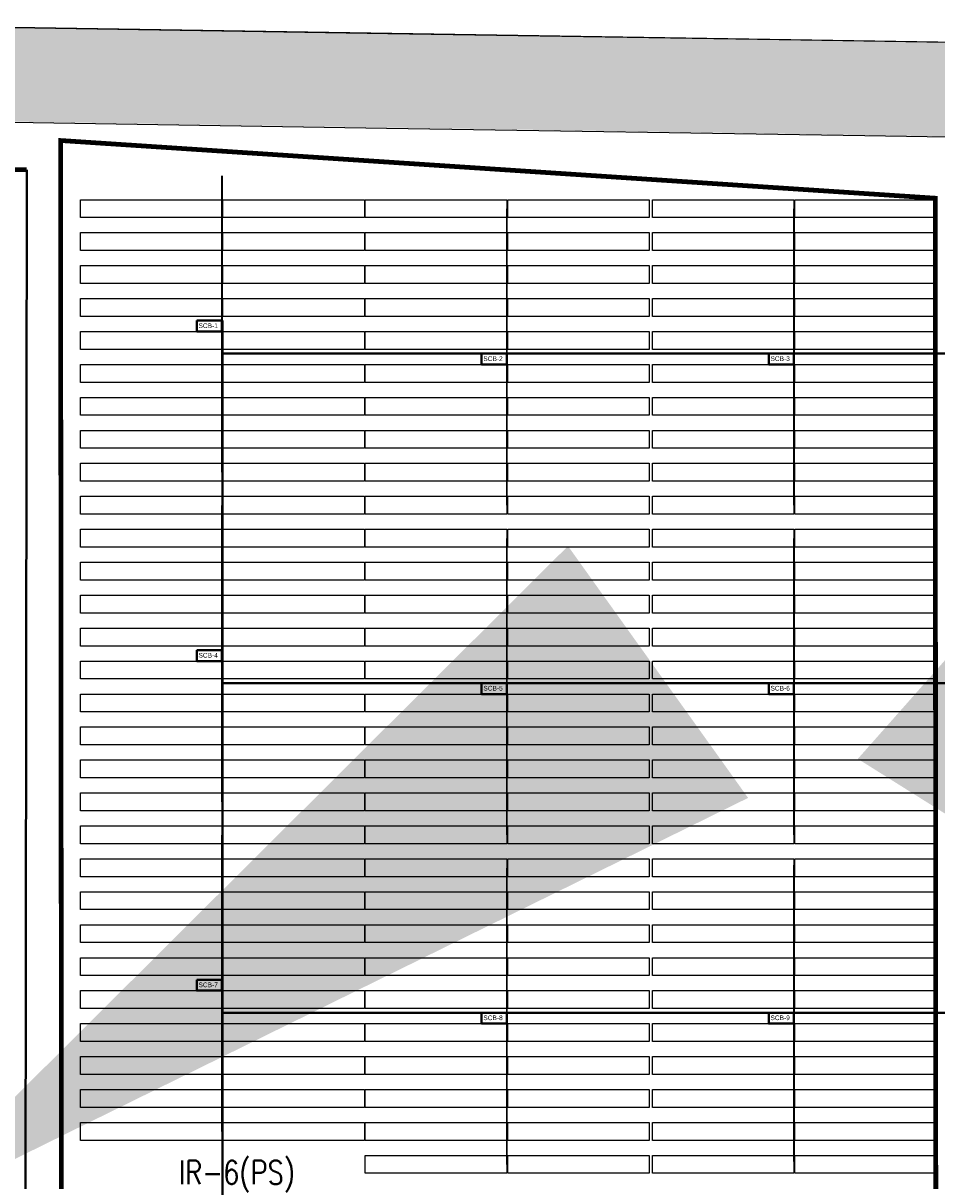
# Model space of a CAD drawing. Header units: inches. Extents: x 727810 to 1461440, y 2714588 to 5435005.
# Tile 193 of 233: x 729570 to 729764, y 2716103 to 2716349. Entities that reach past the tile are written whole.
import ezdxf

# ---------------------------------------------------------------- set-up
doc = ezdxf.new("R2010")
doc.units = ezdxf.units.IN
doc.header["$MEASUREMENT"] = 0
doc.linetypes.add('ACAD_ISO03W100', pattern=[30, 12, -18])
doc.layers.add('AM_8', color=1, linetype='Continuous', lineweight=15)
for name, color, linetype in [('BOUNDARY DETAILS', 7, 'Continuous'), ('DETAILS', 7, 'Continuous'), ('Inverter Room', 7, 'Continuous'), ('POLYLINE', 3, 'Continuous'), ('Saatvik', 5, 'Continuous'), ('SCB', 7, 'Continuous'), ('tranch', 7, 'Continuous')]:
    doc.layers.add(name, color=color, linetype=linetype)
doc.styles.add('ROMANS', font='ROMANS.shx', dxfattribs={"height": 10})
doc.styles.get("Standard").update_dxf_attribs({"font": 'arial.ttf'})
doc.dimstyles.new('ROMANS$7', dxfattribs={"dimscale": 100, "dimtxt": 2.5, "dimasz": 2, "dimexe": 20, "dimexo": 20, "dimgap": 0.5, "dimtad": 1, "dimdec": 0, "dimrnd": 5, "dimzin": 0, "dimdsep": 46, "dimtxsty": 'ROMANS', "dimcen": 0.09, "dimdle": 20, "dimclrd": 256, "dimclre": 256, "dimclrt": 3, "dimadec": 0, "dimazin": 0, "dimtfac": 20, "dimtdec": 0, "dimtix": 1, "dimtmove": 2, "dimatfit": 3, "dimfxl": 1, "dimtolj": 1, "dimtzin": 0, "dimarcsym": 0})

# ---------------------------------------------------------------- blocks, each defined once
blk = doc.blocks.new('dshshh')
at = {"layer": 'Inverter Room', "color": 3, "linetype": 'Continuous', "char_height": 150, "attachment_point": 1, "rotation": 90, "style": 'ROMANS'}
for s, insert in [('\\pi173.70351;DC  \\P\\pi73.70351;SIDE', (2054679.6, -2321672.6)), ('\\pi173.70351;AC  \\P\\pi73.70351;SIDE', (2060673.7, -2321627.4))]:
    blk.add_mtext_dynamic_manual_height_columns(s, width=597.407, gutter_width=1, heights=[0], dxfattribs=dict(at, insert=insert))

msp = doc.modelspace()

# ---------------------------------------------------------------- hatches: boundary and pattern name
at = {"layer": 'AM_8', "ltscale": 10}
h = msp.add_hatch(dxfattribs=at)
h.set_pattern_fill('AR-CONC', color=1, scale=0.1)
h.set_pattern_definition([(50, (0, -1.14), (18.2184669, -1.59390855), [1.905, -20.955]), (355, (0, -1.14), (-3.52434214, 19.10568452), [1.524, -16.76405842]), (100.4514447, (1.518, -1.273), (14.69412471, 17.51177519), [1.61900088, -17.80902446]), (46.1842, (0, 3.94), (27.10790409, -4.2042328), [2.8575, -31.4325]), (96.6355576, (2.26, 3.59), (23.7404134, 24.74261246), [2.42850231, -26.71356082]), (351.1841512, (0, 3.94), (23.7404134, 24.74261246), [2.2859967, -25.1459732]), (21, (2.54, 2.67), (15.16143913, -10.22651982), [1.905, -20.955]), (326, (2.54, 2.67), (6.18020283, 18.41879661), [1.524, -16.764]), (71.451445, (3.803, 1.818), (21.34164193, 8.19227689), [1.61900088, -17.80899376]), (37.5, (0, -1.14), (0.308860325, 8.455503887), [0, -16.5608, 0, -17.018, 0, -16.8275]), (7.5, (0, -1.14), (6.68196625, 10.018057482), [0, -9.7028, 0, -16.1798, 0, -6.4135]), (327.5, (-5.664, -1.14), (13.559059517, -0.5728744), [0, -6.35, 0, -19.812, 0, -26.289]), (317.5, (-8.204, -1.14), (14.81291814, 2.542649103), [0, -8.255, 0, -13.1572, 0, -18.669])])
h.paths.add_polyline_path([(730391.82316, 2715878.16018), (730356.7819, 2715850.51698), (730272.22694, 2715783.8137), (730096.51231, 2715646.5984), (730080.0676, 2715658.3065), (730079.18894, 2715658.57034), (730082.7077, 2715661.194), (730259.8786, 2715799.5465), (730344.3948, 2715866.2192), (730379.4438, 2715893.8685), (730671.4684, 2716124.0062), (730657.0154, 2716226.259), (730645.0894, 2716310.634), (730560.6399, 2716311.9751), (730459.0973, 2716313.5877), (730357.5548, 2716315.2002), (730256.0122, 2716316.8128), (730154.4697, 2716318.4254), (730052.9271, 2716320.038), (729951.3846, 2716321.6505), (729849.842, 2716323.2631), (729748.2994, 2716324.8757), (729646.7569, 2716326.4882), (729545.2143, 2716328.1008), (729443.6718, 2716329.7134), (729342.1292, 2716331.326), (729240.5867, 2716332.9385), (729139.0441, 2716334.5511), (729037.5016, 2716336.1637), (728935.959, 2716337.7762), (728834.4165, 2716339.3888), (728732.7414, 2716341.0035), (728626.066, 2716344.1123), (728519.5231, 2716347.2172), (728412.9801, 2716350.3221), (728306.4372, 2716353.427), (728093.3514, 2716359.6368), (728003.9825, 2716362.2412), (728001.5191, 2716280.3372), (727998.4549, 2716178.4583), (727995.3907, 2716076.5793), (727992.3266, 2715974.7004), (727987.67284, 2715819.9715), (727987.22168, 2715804.9715), (727986.1982, 2715770.9426), (727983.134, 2715669.0636), (727979.3235, 2715542.3694), (729920.1414, 2715542.3694), (729990.8211, 2715592.6815), (730064.21459, 2715647.40517), (730073.3836, 2715644.6519), (730083.91997, 2715637.15035), (730002.59918, 2715576.51593), (729926.53277, 2715522.3694), (727958.71293, 2715522.3694), (727963.14304, 2715669.66486), (727966.20724, 2715771.54387), (727972.33564, 2715975.30167), (727975.39974, 2716077.18055), (727978.46394, 2716179.05957), (727981.52814, 2716280.93847), (727984.59224, 2716382.81476), (728093.934, 2716379.62831), (728200.4769, 2716376.52341), (728307.0198, 2716373.41851), (728413.5627, 2716370.31361), (728520.1057, 2716367.20871), (728626.6486, 2716364.10381), (728733.19151, 2716360.99887), (728834.73408, 2716359.38628), (728936.27658, 2716357.77368), (729037.81916, 2716356.16118), (729139.36168, 2716354.54858), (729240.90428, 2716352.93598), (729342.44676, 2716351.32348), (729443.98938, 2716349.71088), (729545.53188, 2716348.09828), (729647.07448, 2716346.48568), (729748.61696, 2716344.87318), (729850.15958, 2716343.26058), (729951.70218, 2716341.64798), (730053.24466, 2716340.03548), (730154.78728, 2716338.42288), (730256.32978, 2716336.81028), (730357.87238, 2716335.19768), (730459.41486, 2716333.58518), (730560.95748, 2716331.97258), (730662.50002, 2716330.36003), (730676.81856, 2716229.05808), (730692.88125, 2716115.41696)])

# ---------------------------------------------------------------- linework, layer by layer
at = {"layer": 'BOUNDARY DETAILS', "color": 5, "linetype": 'ACAD_ISO03W100', "const_width": 0.25}
msp.add_lwpolyline([(729545.53188, 2716348.09828), (729647.07448, 2716346.48568), (729748.61696, 2716344.87318), (729850.15958, 2716343.26058), (729951.70218, 2716341.64798), (730053.24466, 2716340.03548), (730154.78728, 2716338.42288), (730256.32978, 2716336.81028), (730357.87238, 2716335.19768), (730459.41486, 2716333.58518), (730560.95748, 2716331.97258), (730662.50002, 2716330.36003), (730676.81856, 2716229.05808), (730692.88125, 2716115.41696), (730391.82316, 2715878.16018), (730356.7819, 2715850.51698), (730272.22694, 2715783.8137), (730094.84143, 2715645.29361), (730002.59918, 2715576.51593), (729926.53277, 2715522.3694), (727958.71293, 2715522.3694)], dxfattribs=at)
at = {"layer": 'BOUNDARY DETAILS', "color": 2}
for points in [[(729545.53188, 2716348.09828), (729647.07448, 2716346.48568), (729748.61696, 2716344.87318), (729850.15958, 2716343.26058), (729951.70218, 2716341.64798), (730053.24466, 2716340.03548), (730154.78728, 2716338.42288), (730256.32978, 2716336.81028), (730357.87238, 2716335.19768), (730459.41486, 2716333.58518), (730560.95748, 2716331.97258), (730662.50002, 2716330.36003), (730676.81856, 2716229.05808), (730692.88125, 2716115.41696), (730391.82316, 2715878.16018), (730356.7819, 2715850.51698), (730272.22694, 2715783.8137), (730094.84143, 2715645.29361), (730002.59918, 2715576.51593), (729926.53277, 2715522.3694), (727958.71293, 2715522.3694)], [(729545.2143, 2716327.9808), (729646.7569, 2716326.3682), (729748.2994, 2716324.7557), (729951.3846, 2716321.5305), (730052.9271, 2716319.918), (730154.4697, 2716318.3054), (730256.0122, 2716316.6928), (730357.5548, 2716315.0802), (730459.0973, 2716313.4677), (730560.6399, 2716311.8551), (730645.0894, 2716310.514), (730657.0154, 2716226.139), (730671.4684, 2716123.8862), (730379.4438, 2715893.7485), (730344.3948, 2715866.0992), (730259.8786, 2715799.4265), (730082.7077, 2715661.074), (729990.8211, 2715592.5615), (729920.1414, 2715542.2494), (727979.3235, 2715542.2494)]]:
    msp.add_lwpolyline(points, dxfattribs=at)
at = {"layer": 'DETAILS', "color": 6, "lineweight": 40}
for p, q in [((729611.91801, 2716285.46281), (729611.91801, 2716278.48157)), ((729611.91801, 2716285.46281), (729611.91801, 2716278.48157)), ((729672.59474, 2716278.46281), (729611.92233, 2716278.46281)), ((729611.92233, 2716278.46281), (729611.92233, 2716097.46663)), ((729733.26715, 2716278.46281), (729611.92233, 2716278.46281)), ((729611.92233, 2716278.46281), (729611.92233, 2716097.46663)), ((729733.26715, 2716278.46281), (729915.00715, 2716278.46281)), ((729672.59474, 2716208.46281), (729611.92233, 2716208.46281)), ((729733.26715, 2716208.46281), (729611.92233, 2716208.46281)), ((729733.26715, 2716208.46281), (729915.00715, 2716208.46281)), ((729733.26715, 2716138.46281), (729611.92233, 2716138.46281)), ((729733.26715, 2716138.46281), (729915.00715, 2716138.46281))]:
    msp.add_line(p, q, dxfattribs=at)
at = {"layer": 'POLYLINE', "color": 0, "lineweight": 40}
msp.add_line((729570.3669, 2716317.52732), (729569.77771, 2715816.42619), dxfattribs=at)
at = {"layer": 'POLYLINE', "color": 0, "lineweight": 40, "const_width": 1}
for points in [[(729577.56791, 2716323.70966), (729577.5679, 2716323.72602)], [(729570.3669, 2716317.52732), (729265.34524, 2716320.14092), (729261.55825, 2716320.01318)]]:
    msp.add_lwpolyline(points, dxfattribs=at)
at = {"layer": 'Saatvik', "color": 5}
for points in [[(729581.78715, 2716311.16125), (729611.82715, 2716311.16125), (729611.82715, 2716307.36125), (729581.78715, 2716307.36125), (729581.78715, 2716311.16125)], [(729612.02715, 2716311.16125), (729642.06715, 2716311.16125), (729642.06715, 2716307.36125), (729612.02715, 2716307.36125), (729612.02715, 2716311.16125)], [(729642.26715, 2716311.16125), (729672.30715, 2716311.16125), (729672.30715, 2716307.36125), (729642.26715, 2716307.36125), (729642.26715, 2716311.16125)], [(729672.50715, 2716311.16125), (729702.54715, 2716311.16125), (729702.54715, 2716307.36125), (729672.50715, 2716307.36125), (729672.50715, 2716311.16125)], [(729703.22715, 2716311.16125), (729733.26715, 2716311.16125), (729733.26715, 2716307.36125), (729703.22715, 2716307.36125), (729703.22715, 2716311.16125)], [(729733.46715, 2716311.16125), (729763.50715, 2716311.16125), (729763.50715, 2716307.36125), (729733.46715, 2716307.36125), (729733.46715, 2716311.16125)], [(729581.78715, 2716304.1612), (729611.82715, 2716304.1612), (729611.82715, 2716300.3612), (729581.78715, 2716300.3612), (729581.78715, 2716304.1612)], [(729612.02715, 2716304.1612), (729642.06715, 2716304.1612), (729642.06715, 2716300.3612), (729612.02715, 2716300.3612), (729612.02715, 2716304.1612)], [(729642.26715, 2716304.16125), (729672.30715, 2716304.16125), (729672.30715, 2716300.36125), (729642.26715, 2716300.36125), (729642.26715, 2716304.16125)], [(729672.50715, 2716304.16125), (729702.54715, 2716304.16125), (729702.54715, 2716300.36125), (729672.50715, 2716300.36125), (729672.50715, 2716304.16125)], [(729703.22715, 2716304.16125), (729733.26715, 2716304.16125), (729733.26715, 2716300.36125), (729703.22715, 2716300.36125), (729703.22715, 2716304.16125)], [(729733.46715, 2716304.16125), (729763.50715, 2716304.16125), (729763.50715, 2716300.36125), (729733.46715, 2716300.36125), (729733.46715, 2716304.16125)], [(729581.78715, 2716297.1612), (729611.82715, 2716297.1612), (729611.82715, 2716293.3612), (729581.78715, 2716293.3612), (729581.78715, 2716297.1612)], [(729612.02715, 2716297.1612), (729642.06715, 2716297.1612), (729642.06715, 2716293.3612), (729612.02715, 2716293.3612), (729612.02715, 2716297.1612)], [(729642.26715, 2716297.1612), (729672.30715, 2716297.1612), (729672.30715, 2716293.3612), (729642.26715, 2716293.3612), (729642.26715, 2716297.1612)], [(729672.50715, 2716297.1612), (729702.54715, 2716297.1612), (729702.54715, 2716293.3612), (729672.50715, 2716293.3612), (729672.50715, 2716297.1612)], [(729703.22715, 2716297.1612), (729733.26715, 2716297.1612), (729733.26715, 2716293.3612), (729703.22715, 2716293.3612), (729703.22715, 2716297.1612)], [(729733.46715, 2716297.1612), (729763.50715, 2716297.1612), (729763.50715, 2716293.3612), (729733.46715, 2716293.3612), (729733.46715, 2716297.1612)], [(729581.78715, 2716290.1612), (729611.82715, 2716290.1612), (729611.82715, 2716286.3612), (729581.78715, 2716286.3612), (729581.78715, 2716290.1612)], [(729612.02715, 2716290.1612), (729642.06715, 2716290.1612), (729642.06715, 2716286.3612), (729612.02715, 2716286.3612), (729612.02715, 2716290.1612)], [(729642.26715, 2716290.1612), (729672.30715, 2716290.1612), (729672.30715, 2716286.3612), (729642.26715, 2716286.3612), (729642.26715, 2716290.1612)], [(729672.50715, 2716290.1612), (729702.54715, 2716290.1612), (729702.54715, 2716286.3612), (729672.50715, 2716286.3612), (729672.50715, 2716290.1612)], [(729703.22715, 2716290.1612), (729733.26715, 2716290.1612), (729733.26715, 2716286.3612), (729703.22715, 2716286.3612), (729703.22715, 2716290.1612)], [(729733.46715, 2716290.1612), (729763.50715, 2716290.1612), (729763.50715, 2716286.3612), (729733.46715, 2716286.3612), (729733.46715, 2716290.1612)], [(729581.78715, 2716283.1612), (729611.82715, 2716283.1612), (729611.82715, 2716279.3612), (729581.78715, 2716279.3612), (729581.78715, 2716283.1612)], [(729612.02715, 2716283.1612), (729642.06715, 2716283.1612), (729642.06715, 2716279.3612), (729612.02715, 2716279.3612), (729612.02715, 2716283.1612)], [(729642.26715, 2716283.1612), (729672.30715, 2716283.1612), (729672.30715, 2716279.3612), (729642.26715, 2716279.3612), (729642.26715, 2716283.1612)], [(729672.50715, 2716283.1612), (729702.54715, 2716283.1612), (729702.54715, 2716279.3612), (729672.50715, 2716279.3612), (729672.50715, 2716283.1612)], [(729703.22715, 2716283.1612), (729733.26715, 2716283.1612), (729733.26715, 2716279.3612), (729703.22715, 2716279.3612), (729703.22715, 2716283.1612)], [(729733.46715, 2716283.1612), (729763.50715, 2716283.1612), (729763.50715, 2716279.3612), (729733.46715, 2716279.3612), (729733.46715, 2716283.1612)], [(729581.78715, 2716276.1612), (729611.82715, 2716276.1612), (729611.82715, 2716272.3612), (729581.78715, 2716272.3612), (729581.78715, 2716276.1612)], [(729612.02715, 2716276.1612), (729642.06715, 2716276.1612), (729642.06715, 2716272.3612), (729612.02715, 2716272.3612), (729612.02715, 2716276.1612)], [(729642.26715, 2716276.1612), (729672.30715, 2716276.1612), (729672.30715, 2716272.3612), (729642.26715, 2716272.3612), (729642.26715, 2716276.1612)], [(729672.50715, 2716276.1612), (729702.54715, 2716276.1612), (729702.54715, 2716272.3612), (729672.50715, 2716272.3612), (729672.50715, 2716276.1612)], [(729703.22715, 2716276.1612), (729733.26715, 2716276.1612), (729733.26715, 2716272.3612), (729703.22715, 2716272.3612), (729703.22715, 2716276.1612)], [(729733.46715, 2716276.1612), (729763.50715, 2716276.1612), (729763.50715, 2716272.3612), (729733.46715, 2716272.3612), (729733.46715, 2716276.1612)], [(729581.78715, 2716269.1612), (729611.82715, 2716269.1612), (729611.82715, 2716265.3612), (729581.78715, 2716265.3612), (729581.78715, 2716269.1612)], [(729612.02715, 2716269.1612), (729642.06715, 2716269.1612), (729642.06715, 2716265.3612), (729612.02715, 2716265.3612), (729612.02715, 2716269.1612)], [(729642.26715, 2716269.1612), (729672.30715, 2716269.1612), (729672.30715, 2716265.3612), (729642.26715, 2716265.3612), (729642.26715, 2716269.1612)], [(729672.50715, 2716269.1612), (729702.54715, 2716269.1612), (729702.54715, 2716265.3612), (729672.50715, 2716265.3612), (729672.50715, 2716269.1612)], [(729703.22715, 2716269.1612), (729733.26715, 2716269.1612), (729733.26715, 2716265.3612), (729703.22715, 2716265.3612), (729703.22715, 2716269.1612)], [(729733.46715, 2716269.1612), (729763.50715, 2716269.1612), (729763.50715, 2716265.3612), (729733.46715, 2716265.3612), (729733.46715, 2716269.1612)], [(729581.78715, 2716262.1612), (729611.82715, 2716262.1612), (729611.82715, 2716258.3612), (729581.78715, 2716258.3612), (729581.78715, 2716262.1612)], [(729612.02715, 2716262.1612), (729642.06715, 2716262.1612), (729642.06715, 2716258.3612), (729612.02715, 2716258.3612), (729612.02715, 2716262.1612)], [(729642.26715, 2716262.1612), (729672.30715, 2716262.1612), (729672.30715, 2716258.3612), (729642.26715, 2716258.3612), (729642.26715, 2716262.1612)], [(729672.50715, 2716262.1612), (729702.54715, 2716262.1612), (729702.54715, 2716258.3612), (729672.50715, 2716258.3612), (729672.50715, 2716262.1612)], [(729703.22715, 2716262.1612), (729733.26715, 2716262.1612), (729733.26715, 2716258.3612), (729703.22715, 2716258.3612), (729703.22715, 2716262.1612)], [(729733.46715, 2716262.1612), (729763.50715, 2716262.1612), (729763.50715, 2716258.3612), (729733.46715, 2716258.3612), (729733.46715, 2716262.1612)], [(729581.78715, 2716255.1612), (729611.82715, 2716255.1612), (729611.82715, 2716251.3612), (729581.78715, 2716251.3612), (729581.78715, 2716255.1612)], [(729612.02715, 2716255.1612), (729642.06715, 2716255.1612), (729642.06715, 2716251.3612), (729612.02715, 2716251.3612), (729612.02715, 2716255.1612)], [(729642.26715, 2716255.1612), (729672.30715, 2716255.1612), (729672.30715, 2716251.3612), (729642.26715, 2716251.3612), (729642.26715, 2716255.1612)], [(729672.50715, 2716255.1612), (729702.54715, 2716255.1612), (729702.54715, 2716251.3612), (729672.50715, 2716251.3612), (729672.50715, 2716255.1612)], [(729703.22715, 2716255.1612), (729733.26715, 2716255.1612), (729733.26715, 2716251.3612), (729703.22715, 2716251.3612), (729703.22715, 2716255.1612)], [(729733.46715, 2716255.1612), (729763.50715, 2716255.1612), (729763.50715, 2716251.3612), (729733.46715, 2716251.3612), (729733.46715, 2716255.1612)], [(729581.78715, 2716248.1612), (729611.82715, 2716248.1612), (729611.82715, 2716244.3612), (729581.78715, 2716244.3612), (729581.78715, 2716248.1612)], [(729612.02715, 2716248.1612), (729642.06715, 2716248.1612), (729642.06715, 2716244.3612), (729612.02715, 2716244.3612), (729612.02715, 2716248.1612)], [(729642.26715, 2716248.1612), (729672.30715, 2716248.1612), (729672.30715, 2716244.3612), (729642.26715, 2716244.3612), (729642.26715, 2716248.1612)], [(729672.50715, 2716248.1612), (729702.54715, 2716248.1612), (729702.54715, 2716244.3612), (729672.50715, 2716244.3612), (729672.50715, 2716248.1612)], [(729703.22715, 2716248.1612), (729733.26715, 2716248.1612), (729733.26715, 2716244.3612), (729703.22715, 2716244.3612), (729703.22715, 2716248.1612)], [(729733.46715, 2716248.1612), (729763.50715, 2716248.1612), (729763.50715, 2716244.3612), (729733.46715, 2716244.3612), (729733.46715, 2716248.1612)], [(729581.78715, 2716241.1612), (729611.82715, 2716241.1612), (729611.82715, 2716237.3612), (729581.78715, 2716237.3612), (729581.78715, 2716241.1612)], [(729612.02715, 2716241.1612), (729642.06715, 2716241.1612), (729642.06715, 2716237.3612), (729612.02715, 2716237.3612), (729612.02715, 2716241.1612)], [(729642.26715, 2716241.1612), (729672.30715, 2716241.1612), (729672.30715, 2716237.3612), (729642.26715, 2716237.3612), (729642.26715, 2716241.1612)], [(729672.50715, 2716241.1612), (729702.54715, 2716241.1612), (729702.54715, 2716237.3612), (729672.50715, 2716237.3612), (729672.50715, 2716241.1612)], [(729703.22715, 2716241.1612), (729733.26715, 2716241.1612), (729733.26715, 2716237.3612), (729703.22715, 2716237.3612), (729703.22715, 2716241.1612)], [(729733.46715, 2716241.1612), (729763.50715, 2716241.1612), (729763.50715, 2716237.3612), (729733.46715, 2716237.3612), (729733.46715, 2716241.1612)], [(729581.78715, 2716234.1612), (729611.82715, 2716234.1612), (729611.82715, 2716230.3612), (729581.78715, 2716230.3612), (729581.78715, 2716234.1612)], [(729612.02715, 2716234.1612), (729642.06715, 2716234.1612), (729642.06715, 2716230.3612), (729612.02715, 2716230.3612), (729612.02715, 2716234.1612)], [(729642.26715, 2716234.1612), (729672.30715, 2716234.1612), (729672.30715, 2716230.3612), (729642.26715, 2716230.3612), (729642.26715, 2716234.1612)], [(729672.50715, 2716234.1612), (729702.54715, 2716234.1612), (729702.54715, 2716230.3612), (729672.50715, 2716230.3612), (729672.50715, 2716234.1612)], [(729703.22715, 2716234.1612), (729733.26715, 2716234.1612), (729733.26715, 2716230.3612), (729703.22715, 2716230.3612), (729703.22715, 2716234.1612)], [(729733.46715, 2716234.1612), (729763.50715, 2716234.1612), (729763.50715, 2716230.3612), (729733.46715, 2716230.3612), (729733.46715, 2716234.1612)], [(729581.78715, 2716227.1612), (729611.82715, 2716227.1612), (729611.82715, 2716223.3612), (729581.78715, 2716223.3612), (729581.78715, 2716227.1612)], [(729612.02715, 2716227.1612), (729642.06715, 2716227.1612), (729642.06715, 2716223.3612), (729612.02715, 2716223.3612), (729612.02715, 2716227.1612)], [(729642.26715, 2716227.1612), (729672.30715, 2716227.1612), (729672.30715, 2716223.3612), (729642.26715, 2716223.3612), (729642.26715, 2716227.1612)], [(729672.50715, 2716227.1612), (729702.54715, 2716227.1612), (729702.54715, 2716223.3612), (729672.50715, 2716223.3612), (729672.50715, 2716227.1612)], [(729703.22715, 2716227.1612), (729733.26715, 2716227.1612), (729733.26715, 2716223.3612), (729703.22715, 2716223.3612), (729703.22715, 2716227.1612)], [(729733.46715, 2716227.1612), (729763.50715, 2716227.1612), (729763.50715, 2716223.3612), (729733.46715, 2716223.3612), (729733.46715, 2716227.1612)], [(729581.78715, 2716220.1612), (729611.82715, 2716220.1612), (729611.82715, 2716216.3612), (729581.78715, 2716216.3612), (729581.78715, 2716220.1612)], [(729612.02715, 2716220.1612), (729642.06715, 2716220.1612), (729642.06715, 2716216.3612), (729612.02715, 2716216.3612), (729612.02715, 2716220.1612)], [(729642.26715, 2716220.1612), (729672.30715, 2716220.1612), (729672.30715, 2716216.3612), (729642.26715, 2716216.3612), (729642.26715, 2716220.1612)], [(729672.50715, 2716220.1612), (729702.54715, 2716220.1612), (729702.54715, 2716216.3612), (729672.50715, 2716216.3612), (729672.50715, 2716220.1612)], [(729703.22715, 2716220.1612), (729733.26715, 2716220.1612), (729733.26715, 2716216.3612), (729703.22715, 2716216.3612), (729703.22715, 2716220.1612)], [(729733.46715, 2716220.1612), (729763.50715, 2716220.1612), (729763.50715, 2716216.3612), (729733.46715, 2716216.3612), (729733.46715, 2716220.1612)], [(729581.78715, 2716213.1612), (729611.82715, 2716213.1612), (729611.82715, 2716209.3612), (729581.78715, 2716209.3612), (729581.78715, 2716213.1612)], [(729612.02715, 2716213.1612), (729642.06715, 2716213.1612), (729642.06715, 2716209.3612), (729612.02715, 2716209.3612), (729612.02715, 2716213.1612)], [(729642.26715, 2716213.1612), (729672.30715, 2716213.1612), (729672.30715, 2716209.3612), (729642.26715, 2716209.3612), (729642.26715, 2716213.1612)], [(729672.50715, 2716213.1612), (729702.54715, 2716213.1612), (729702.54715, 2716209.3612), (729672.50715, 2716209.3612), (729672.50715, 2716213.1612)], [(729703.22715, 2716213.1612), (729733.26715, 2716213.1612), (729733.26715, 2716209.3612), (729703.22715, 2716209.3612), (729703.22715, 2716213.1612)], [(729733.46715, 2716213.1612), (729763.50715, 2716213.1612), (729763.50715, 2716209.3612), (729733.46715, 2716209.3612), (729733.46715, 2716213.1612)], [(729581.78715, 2716206.1612), (729611.82715, 2716206.1612), (729611.82715, 2716202.3612), (729581.78715, 2716202.3612), (729581.78715, 2716206.1612)], [(729612.02715, 2716206.1612), (729642.06715, 2716206.1612), (729642.06715, 2716202.3612), (729612.02715, 2716202.3612), (729612.02715, 2716206.1612)], [(729642.26715, 2716206.1612), (729672.30715, 2716206.1612), (729672.30715, 2716202.3612), (729642.26715, 2716202.3612), (729642.26715, 2716206.1612)], [(729672.50715, 2716206.1612), (729702.54715, 2716206.1612), (729702.54715, 2716202.3612), (729672.50715, 2716202.3612), (729672.50715, 2716206.1612)], [(729703.22715, 2716206.1612), (729733.26715, 2716206.1612), (729733.26715, 2716202.3612), (729703.22715, 2716202.3612), (729703.22715, 2716206.1612)], [(729733.46715, 2716206.1612), (729763.50715, 2716206.1612), (729763.50715, 2716202.3612), (729733.46715, 2716202.3612), (729733.46715, 2716206.1612)], [(729581.78715, 2716199.1612), (729611.82715, 2716199.1612), (729611.82715, 2716195.3612), (729581.78715, 2716195.3612), (729581.78715, 2716199.1612)], [(729612.02715, 2716199.1612), (729642.06715, 2716199.1612), (729642.06715, 2716195.3612), (729612.02715, 2716195.3612), (729612.02715, 2716199.1612)], [(729642.26715, 2716199.1612), (729672.30715, 2716199.1612), (729672.30715, 2716195.3612), (729642.26715, 2716195.3612), (729642.26715, 2716199.1612)], [(729672.50715, 2716199.1612), (729702.54715, 2716199.1612), (729702.54715, 2716195.3612), (729672.50715, 2716195.3612), (729672.50715, 2716199.1612)], [(729703.22715, 2716199.1612), (729733.26715, 2716199.1612), (729733.26715, 2716195.3612), (729703.22715, 2716195.3612), (729703.22715, 2716199.1612)], [(729733.46715, 2716199.1612), (729763.50715, 2716199.1612), (729763.50715, 2716195.3612), (729733.46715, 2716195.3612), (729733.46715, 2716199.1612)], [(729581.78715, 2716192.1612), (729611.82715, 2716192.1612), (729611.82715, 2716188.3612), (729581.78715, 2716188.3612), (729581.78715, 2716192.1612)], [(729612.02715, 2716192.1612), (729642.06715, 2716192.1612), (729642.06715, 2716188.3612), (729612.02715, 2716188.3612), (729612.02715, 2716192.1612)], [(729642.26715, 2716192.1612), (729672.30715, 2716192.1612), (729672.30715, 2716188.3612), (729642.26715, 2716188.3612), (729642.26715, 2716192.1612)], [(729672.50715, 2716192.1612), (729702.54715, 2716192.1612), (729702.54715, 2716188.3612), (729672.50715, 2716188.3612), (729672.50715, 2716192.1612)], [(729703.22715, 2716192.1612), (729733.26715, 2716192.1612), (729733.26715, 2716188.3612), (729703.22715, 2716188.3612), (729703.22715, 2716192.1612)], [(729733.46715, 2716192.1612), (729763.50715, 2716192.1612), (729763.50715, 2716188.3612), (729733.46715, 2716188.3612), (729733.46715, 2716192.1612)], [(729581.78715, 2716185.1612), (729611.82715, 2716185.1612), (729611.82715, 2716181.3612), (729581.78715, 2716181.3612), (729581.78715, 2716185.1612)], [(729612.02715, 2716185.1612), (729642.06715, 2716185.1612), (729642.06715, 2716181.3612), (729612.02715, 2716181.3612), (729612.02715, 2716185.1612)], [(729642.26715, 2716185.1612), (729672.30715, 2716185.1612), (729672.30715, 2716181.3612), (729642.26715, 2716181.3612), (729642.26715, 2716185.1612)], [(729672.50715, 2716185.1612), (729702.54715, 2716185.1612), (729702.54715, 2716181.3612), (729672.50715, 2716181.3612), (729672.50715, 2716185.1612)], [(729703.22715, 2716185.1612), (729733.26715, 2716185.1612), (729733.26715, 2716181.3612), (729703.22715, 2716181.3612), (729703.22715, 2716185.1612)], [(729733.46715, 2716185.1612), (729763.50715, 2716185.1612), (729763.50715, 2716181.3612), (729733.46715, 2716181.3612), (729733.46715, 2716185.1612)], [(729581.78715, 2716178.1612), (729611.82715, 2716178.1612), (729611.82715, 2716174.3612), (729581.78715, 2716174.3612), (729581.78715, 2716178.1612)], [(729612.02715, 2716178.1612), (729642.06715, 2716178.1612), (729642.06715, 2716174.3612), (729612.02715, 2716174.3612), (729612.02715, 2716178.1612)], [(729642.26715, 2716178.1612), (729672.30715, 2716178.1612), (729672.30715, 2716174.3612), (729642.26715, 2716174.3612), (729642.26715, 2716178.1612)], [(729672.50715, 2716178.1612), (729702.54715, 2716178.1612), (729702.54715, 2716174.3612), (729672.50715, 2716174.3612), (729672.50715, 2716178.1612)], [(729703.22715, 2716178.1612), (729733.26715, 2716178.1612), (729733.26715, 2716174.3612), (729703.22715, 2716174.3612), (729703.22715, 2716178.1612)], [(729733.46715, 2716178.1612), (729763.50715, 2716178.1612), (729763.50715, 2716174.3612), (729733.46715, 2716174.3612), (729733.46715, 2716178.1612)], [(729581.78715, 2716171.1612), (729611.82715, 2716171.1612), (729611.82715, 2716167.3612), (729581.78715, 2716167.3612), (729581.78715, 2716171.1612)], [(729612.02715, 2716171.1612), (729642.06715, 2716171.1612), (729642.06715, 2716167.3612), (729612.02715, 2716167.3612), (729612.02715, 2716171.1612)], [(729642.26715, 2716171.1612), (729672.30715, 2716171.1612), (729672.30715, 2716167.3612), (729642.26715, 2716167.3612), (729642.26715, 2716171.1612)], [(729672.50715, 2716171.1612), (729702.54715, 2716171.1612), (729702.54715, 2716167.3612), (729672.50715, 2716167.3612), (729672.50715, 2716171.1612)], [(729703.22715, 2716171.1612), (729733.26715, 2716171.1612), (729733.26715, 2716167.3612), (729703.22715, 2716167.3612), (729703.22715, 2716171.1612)], [(729733.46715, 2716171.1612), (729763.50715, 2716171.1612), (729763.50715, 2716167.3612), (729733.46715, 2716167.3612), (729733.46715, 2716171.1612)], [(729581.78715, 2716164.1612), (729611.82715, 2716164.1612), (729611.82715, 2716160.3612), (729581.78715, 2716160.3612), (729581.78715, 2716164.1612)], [(729612.02715, 2716164.1612), (729642.06715, 2716164.1612), (729642.06715, 2716160.3612), (729612.02715, 2716160.3612), (729612.02715, 2716164.1612)], [(729642.26715, 2716164.1612), (729672.30715, 2716164.1612), (729672.30715, 2716160.3612), (729642.26715, 2716160.3612), (729642.26715, 2716164.1612)], [(729672.50715, 2716164.1612), (729702.54715, 2716164.1612), (729702.54715, 2716160.3612), (729672.50715, 2716160.3612), (729672.50715, 2716164.1612)], [(729703.22715, 2716164.1612), (729733.26715, 2716164.1612), (729733.26715, 2716160.3612), (729703.22715, 2716160.3612), (729703.22715, 2716164.1612)], [(729733.46715, 2716164.1612), (729763.50715, 2716164.1612), (729763.50715, 2716160.3612), (729733.46715, 2716160.3612), (729733.46715, 2716164.1612)], [(729581.78715, 2716157.1612), (729611.82715, 2716157.1612), (729611.82715, 2716153.3612), (729581.78715, 2716153.3612), (729581.78715, 2716157.1612)], [(729612.02715, 2716157.1612), (729642.06715, 2716157.1612), (729642.06715, 2716153.3612), (729612.02715, 2716153.3612), (729612.02715, 2716157.1612)], [(729642.26715, 2716157.1612), (729672.30715, 2716157.1612), (729672.30715, 2716153.3612), (729642.26715, 2716153.3612), (729642.26715, 2716157.1612)], [(729672.50715, 2716157.1612), (729702.54715, 2716157.1612), (729702.54715, 2716153.3612), (729672.50715, 2716153.3612), (729672.50715, 2716157.1612)], [(729703.22715, 2716157.1612), (729733.26715, 2716157.1612), (729733.26715, 2716153.3612), (729703.22715, 2716153.3612), (729703.22715, 2716157.1612)], [(729733.46715, 2716157.1612), (729763.50715, 2716157.1612), (729763.50715, 2716153.3612), (729733.46715, 2716153.3612), (729733.46715, 2716157.1612)], [(729581.78715, 2716150.1612), (729611.82715, 2716150.1612), (729611.82715, 2716146.3612), (729581.78715, 2716146.3612), (729581.78715, 2716150.1612)], [(729612.02715, 2716150.1612), (729642.06715, 2716150.1612), (729642.06715, 2716146.3612), (729612.02715, 2716146.3612), (729612.02715, 2716150.1612)], [(729642.26715, 2716150.1612), (729672.30715, 2716150.1612), (729672.30715, 2716146.3612), (729642.26715, 2716146.3612), (729642.26715, 2716150.1612)], [(729672.50715, 2716150.1612), (729702.54715, 2716150.1612), (729702.54715, 2716146.3612), (729672.50715, 2716146.3612), (729672.50715, 2716150.1612)], [(729703.22715, 2716150.1612), (729733.26715, 2716150.1612), (729733.26715, 2716146.3612), (729703.22715, 2716146.3612), (729703.22715, 2716150.1612)], [(729733.46715, 2716150.1612), (729763.50715, 2716150.1612), (729763.50715, 2716146.3612), (729733.46715, 2716146.3612), (729733.46715, 2716150.1612)], [(729581.78715, 2716143.1612), (729611.82715, 2716143.1612), (729611.82715, 2716139.3612), (729581.78715, 2716139.3612), (729581.78715, 2716143.1612)], [(729612.02715, 2716143.1612), (729642.06715, 2716143.1612), (729642.06715, 2716139.3612), (729612.02715, 2716139.3612), (729612.02715, 2716143.1612)], [(729642.26715, 2716143.1612), (729672.30715, 2716143.1612), (729672.30715, 2716139.3612), (729642.26715, 2716139.3612), (729642.26715, 2716143.1612)], [(729672.50715, 2716143.1612), (729702.54715, 2716143.1612), (729702.54715, 2716139.3612), (729672.50715, 2716139.3612), (729672.50715, 2716143.1612)], [(729703.22715, 2716143.1612), (729733.26715, 2716143.1612), (729733.26715, 2716139.3612), (729703.22715, 2716139.3612), (729703.22715, 2716143.1612)], [(729733.46715, 2716143.1612), (729763.50715, 2716143.1612), (729763.50715, 2716139.3612), (729733.46715, 2716139.3612), (729733.46715, 2716143.1612)], [(729581.78715, 2716136.1612), (729611.82715, 2716136.1612), (729611.82715, 2716132.3612), (729581.78715, 2716132.3612), (729581.78715, 2716136.1612)], [(729612.02715, 2716136.1612), (729642.06715, 2716136.1612), (729642.06715, 2716132.3612), (729612.02715, 2716132.3612), (729612.02715, 2716136.1612)], [(729642.26715, 2716136.1612), (729672.30715, 2716136.1612), (729672.30715, 2716132.3612), (729642.26715, 2716132.3612), (729642.26715, 2716136.1612)], [(729672.50715, 2716136.1612), (729702.54715, 2716136.1612), (729702.54715, 2716132.3612), (729672.50715, 2716132.3612), (729672.50715, 2716136.1612)], [(729703.22715, 2716136.1612), (729733.26715, 2716136.1612), (729733.26715, 2716132.3612), (729703.22715, 2716132.3612), (729703.22715, 2716136.1612)], [(729733.46715, 2716136.1612), (729763.50715, 2716136.1612), (729763.50715, 2716132.3612), (729733.46715, 2716132.3612), (729733.46715, 2716136.1612)], [(729581.78715, 2716129.1612), (729611.82715, 2716129.1612), (729611.82715, 2716125.3612), (729581.78715, 2716125.3612), (729581.78715, 2716129.1612)], [(729612.02715, 2716129.1612), (729642.06715, 2716129.1612), (729642.06715, 2716125.3612), (729612.02715, 2716125.3612), (729612.02715, 2716129.1612)], [(729642.26715, 2716129.1612), (729672.30715, 2716129.1612), (729672.30715, 2716125.3612), (729642.26715, 2716125.3612), (729642.26715, 2716129.1612)], [(729672.50715, 2716129.1612), (729702.54715, 2716129.1612), (729702.54715, 2716125.3612), (729672.50715, 2716125.3612), (729672.50715, 2716129.1612)], [(729703.22715, 2716129.1612), (729733.26715, 2716129.1612), (729733.26715, 2716125.3612), (729703.22715, 2716125.3612), (729703.22715, 2716129.1612)], [(729733.46715, 2716129.1612), (729763.50715, 2716129.1612), (729763.50715, 2716125.3612), (729733.46715, 2716125.3612), (729733.46715, 2716129.1612)], [(729612.02715, 2716122.1612), (729642.06715, 2716122.1612), (729642.06715, 2716118.3612), (729612.02715, 2716118.3612), (729612.02715, 2716122.1612)], [(729642.26715, 2716122.1612), (729672.30715, 2716122.1612), (729672.30715, 2716118.3612), (729642.26715, 2716118.3612), (729642.26715, 2716122.1612)], [(729672.50715, 2716122.1612), (729702.54715, 2716122.1612), (729702.54715, 2716118.3612), (729672.50715, 2716118.3612), (729672.50715, 2716122.1612)], [(729703.22715, 2716122.1612), (729733.26715, 2716122.1612), (729733.26715, 2716118.3612), (729703.22715, 2716118.3612), (729703.22715, 2716122.1612)], [(729733.46715, 2716122.1612), (729763.50715, 2716122.1612), (729763.50715, 2716118.3612), (729733.46715, 2716118.3612), (729733.46715, 2716122.1612)], [(729612.02715, 2716115.1612), (729642.06715, 2716115.1612), (729642.06715, 2716111.3612), (729612.02715, 2716111.3612), (729612.02715, 2716115.1612)], [(729642.26715, 2716115.1612), (729672.30715, 2716115.1612), (729672.30715, 2716111.3612), (729642.26715, 2716111.3612), (729642.26715, 2716115.1612)], [(729672.50715, 2716115.1612), (729702.54715, 2716115.1612), (729702.54715, 2716111.3612), (729672.50715, 2716111.3612), (729672.50715, 2716115.1612)], [(729703.22715, 2716115.1612), (729733.26715, 2716115.1612), (729733.26715, 2716111.3612), (729703.22715, 2716111.3612), (729703.22715, 2716115.1612)], [(729733.46715, 2716115.1612), (729763.50715, 2716115.1612), (729763.50715, 2716111.3612), (729733.46715, 2716111.3612), (729733.46715, 2716115.1612)], [(729642.26715, 2716108.1612), (729672.30715, 2716108.1612), (729672.30715, 2716104.3612), (729642.26715, 2716104.3612), (729642.26715, 2716108.1612)], [(729672.50715, 2716108.1612), (729702.54715, 2716108.1612), (729702.54715, 2716104.3612), (729672.50715, 2716104.3612), (729672.50715, 2716108.1612)], [(729703.22715, 2716108.1612), (729733.26715, 2716108.1612), (729733.26715, 2716104.3612), (729703.22715, 2716104.3612), (729703.22715, 2716108.1612)], [(729733.46715, 2716108.1612), (729763.50715, 2716108.1612), (729763.50715, 2716104.3612), (729733.46715, 2716104.3612), (729733.46715, 2716108.1612)]]:
    msp.add_lwpolyline(points, dxfattribs=at)
at = {"layer": 'SCB', "lineweight": 40}
for points in [[(729606.4872, 2716285.46281), (729611.82715, 2716285.46281), (729611.82715, 2716283.1612), (729606.4872, 2716283.1612)], [(729666.9672, 2716278.46281), (729672.30715, 2716278.46281), (729672.30715, 2716276.1612), (729666.9672, 2716276.1612)], [(729727.9272, 2716278.46281), (729733.26715, 2716278.46281), (729733.26715, 2716276.1612), (729727.9272, 2716276.1612)], [(729606.4872, 2716215.46281), (729611.82715, 2716215.46281), (729611.82715, 2716213.1612), (729606.4872, 2716213.1612)], [(729666.9672, 2716208.46281), (729672.30715, 2716208.46281), (729672.30715, 2716206.1612), (729666.9672, 2716206.1612)], [(729727.9272, 2716208.46281), (729733.26715, 2716208.46281), (729733.26715, 2716206.1612), (729727.9272, 2716206.1612)], [(729606.4872, 2716145.46281), (729611.82715, 2716145.46281), (729611.82715, 2716143.1612), (729606.4872, 2716143.1612)], [(729666.9672, 2716138.46281), (729672.30715, 2716138.46281), (729672.30715, 2716136.1612), (729666.9672, 2716136.1612)], [(729727.9272, 2716138.46281), (729733.26715, 2716138.46281), (729733.26715, 2716136.1612), (729727.9272, 2716136.1612)]]:
    msp.add_lwpolyline(points, close=True, dxfattribs=at)
at = {"layer": 'tranch', "const_width": 0.4}
for points in [[(729611.82715, 2716284.31201), (729611.82715, 2716316.2312)], [(729672.30715, 2716277.31201), (729672.30715, 2716309.2312)], [(729733.26715, 2716277.31201), (729733.26715, 2716309.2312)], [(729611.82715, 2716284.31201), (729611.82715, 2716253.2312)], [(729672.30715, 2716277.31201), (729672.30715, 2716246.2312)], [(729733.26715, 2716277.31201), (729733.26715, 2716246.2312)], [(729611.82715, 2716214.31201), (729611.82715, 2716246.2312)], [(729672.30715, 2716207.31201), (729672.30715, 2716239.2312)], [(729733.26715, 2716207.31201), (729733.26715, 2716239.2312)], [(729611.82715, 2716214.31201), (729611.82715, 2716183.2312)], [(729672.30715, 2716207.31201), (729672.30715, 2716176.2312)], [(729733.26715, 2716207.31201), (729733.26715, 2716176.2312)], [(729611.82715, 2716144.31201), (729611.82715, 2716176.2312)], [(729672.30715, 2716137.31201), (729672.30715, 2716169.2312)], [(729733.26715, 2716137.89231), (729733.26715, 2716169.81151)], [(729611.82715, 2716144.31201), (729611.82715, 2716113.2312)], [(729672.30715, 2716137.31201), (729672.30715, 2716106.2312)], [(729733.26715, 2716137.89231), (729733.26715, 2716106.81151)]]:
    msp.add_lwpolyline(points, dxfattribs=at)

# ---------------------------------------------------------------- texts
at = {"layer": 'DETAILS', "color": 3, "style": 'ROMANS', "width": 0.8}
msp.add_text('IR-6(PS)', height=5, dxfattribs=at).set_placement((729602.66028, 2716102.04788, 0.29098))
at = {"layer": 'SCB', "color": 7, "lineweight": 40, "char_height": 1, "attachment_point": 1}
for s, insert in [('SCB-1', (729606.84553, 2716284.89231)), ('SCB-1', (729606.84553, 2716284.89231)), ('SCB-2', (729667.32553, 2716277.89231)), ('SCB-2', (729667.32553, 2716277.89231)), ('SCB-3', (729728.28553, 2716277.89231)), ('SCB-3', (729728.28553, 2716277.89231)), ('SCB-4', (729606.84553, 2716214.89231)), ('SCB-4', (729606.84553, 2716214.89231)), ('SCB-5', (729667.32553, 2716207.89231)), ('SCB-5', (729667.32553, 2716207.89231)), ('SCB-6', (729728.28553, 2716207.89231)), ('SCB-6', (729728.28553, 2716207.89231)), ('SCB-7', (729606.84553, 2716144.89231)), ('SCB-7', (729606.84553, 2716144.89231)), ('SCB-8', (729667.32553, 2716137.89231)), ('SCB-8', (729667.32553, 2716137.89231)), ('SCB-9', (729728.28553, 2716137.89231)), ('SCB-9', (729728.28553, 2716137.89231))]:
    msp.add_mtext_dynamic_manual_height_columns(s, width=10.9628712, gutter_width=20.36957, heights=[0], dxfattribs=dict(at, insert=insert))

# ---------------------------------------------------------------- leaders
at = {"layer": 'Inverter Room', "ltscale": 0.5}
for points in [[(729918.47412, 2716084.59473, 0.36728), (729917.79382, 2716085.19588, 0.36728), (729917.40764, 2716085.19032, 0.36728)], [(729541.72333, 2716094.52276, 0.43898), (729542.20265, 2716094.86546, 0.43898), (729542.40656, 2716094.86546, 0.43898)]]:
    msp.add_leader(points, dimstyle='ROMANS$7', override={"dimtxt": 150, "dimgap": 0.5, "dimtad": 0, "dimtfill": 1, "dimarcsym": 1}, dxfattribs=at)

# ---------------------------------------------------------------- next in the draw order: block references
at = {"layer": 'DETAILS', "xscale": 0.001, "yscale": 0.001, "zscale": 0.001}
msp.add_blockref('dshshh', (727538.43541, 2718416.81423, 0.43898), dxfattribs=at)

# ---------------------------------------------------------------- next in the draw order: linework, layer by layer
at = {"layer": 'POLYLINE', "color": 0, "lineweight": 40, "const_width": 1}
msp.add_lwpolyline([(729577.5679, 2716323.72602), (729763.25862, 2716311.47521), (729763.5699, 2715822.96764), (729702.4299, 2715822.96764), (729702.21607, 2715787.38397), (729632.93168, 2715787.41129), (729632.26477, 2715809.23506), (729577.96813, 2715809.24433), (729577.5679, 2716323.72602)], dxfattribs=at)
at = {"layer": 'Saatvik', "color": 5}
for points in [[(729581.78715, 2716122.1612), (729611.82715, 2716122.1612), (729611.82715, 2716118.3612), (729581.78715, 2716118.3612), (729581.78715, 2716122.1612)], [(729581.78715, 2716115.1612), (729611.82715, 2716115.1612), (729611.82715, 2716111.3612), (729581.78715, 2716111.3612), (729581.78715, 2716115.1612)]]:
    msp.add_lwpolyline(points, dxfattribs=at)

doc.saveas('drawing.dxf')
